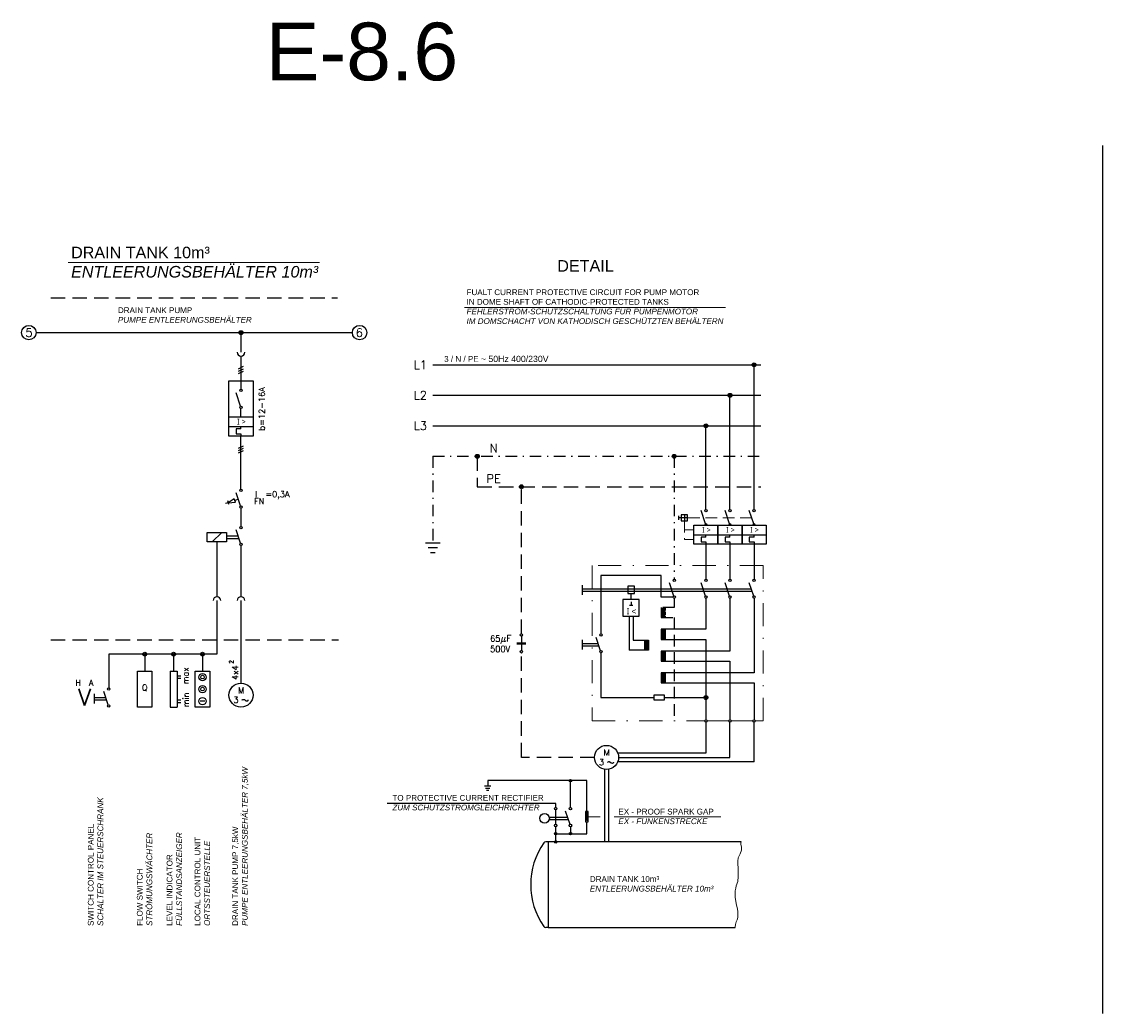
# Model space of a CAD drawing. Header units: millimetres. Extents: x 64 to 574, y 80 to 262.
# Tile 1 of 10: x 64 to 158, y 80 to 166. Entities that reach past the tile are written whole.
import ezdxf
from ezdxf.enums import TextEntityAlignment as Align

# ---------------------------------------------------------------- set-up
doc = ezdxf.new("R2010")
doc.units = ezdxf.units.MM
doc.linetypes.add('DASHDOT', pattern=[1, 0.5, -0.25, 0, -0.25])
doc.linetypes.add('HIDDEN', pattern=[0.375, 0.25, -0.125])
doc.styles.add('LBB3.5M1000', font='isocp.shx', dxfattribs={"height": 3.5})
doc.styles.add('ROMANS', font='ROMANS', dxfattribs={"height": 0.2})

msp = doc.modelspace()

# ---------------------------------------------------------------- hatches: boundary and pattern name
at = {"linetype": 'Continuous'}
h = msp.add_hatch(color=256, dxfattribs=at)
edge = h.paths.add_edge_path()
edge.add_arc((82.897, 139.308), 0.167, 0, 360)
h = msp.add_hatch(color=256, dxfattribs=at)
edge = h.paths.add_edge_path()
edge.add_arc((127.379, 136.519), 0.167, 0, 360)
h = msp.add_hatch(color=256, dxfattribs=at)
edge = h.paths.add_edge_path()
edge.add_arc((125.293, 133.877), 0.167, 0, 360)
h = msp.add_hatch(color=256, dxfattribs=at)
edge = h.paths.add_edge_path()
edge.add_arc((123.208, 131.235), 0.167, 0, 360)
h = msp.add_hatch(color=256, dxfattribs=at)
edge = h.paths.add_edge_path()
edge.add_arc((103.386, 128.593), 0.167, 0, 360)
h = msp.add_hatch(color=256, dxfattribs=at)
edge = h.paths.add_edge_path()
edge.add_arc((120.457, 128.593), 0.167, 0, 360)
h = msp.add_hatch(color=256, dxfattribs=at)
edge = h.paths.add_edge_path()
edge.add_arc((107.211, 125.951), 0.167, 0, 360)
h = msp.add_hatch(color=256)
h.dxf.hatch_style = 1
h.paths.add_polyline_path([(119.68, 115.48), (119.338, 115.48), (119.338, 114.609), (119.68, 114.609)])
h = msp.add_hatch(color=256)
h.dxf.hatch_style = 1
h.paths.add_polyline_path([(119.68, 113.597), (119.338, 113.597), (119.338, 112.727), (119.68, 112.727)])
h = msp.add_hatch(color=256)
h.dxf.hatch_style = 1
h.paths.add_polyline_path([(117.885, 112.656), (118.228, 112.656), (118.228, 111.785), (117.885, 111.785)])
h = msp.add_hatch(color=256)
h.dxf.hatch_style = 1
h.paths.add_polyline_path([(119.68, 111.715), (119.338, 111.715), (119.338, 110.844), (119.68, 110.844)])
h = msp.add_hatch(color=256)
h.dxf.hatch_style = 1
h.paths.add_polyline_path([(119.68, 109.833), (119.338, 109.833), (119.338, 108.962), (119.68, 108.962)])
h = msp.add_hatch(color=256, dxfattribs=at)
edge = h.paths.add_edge_path()
edge.add_arc((123.208, 107.683), 0.167, 0, 360)
h = msp.add_hatch(color=256, dxfattribs=at)
h.dxf.hatch_style = 1
edge = h.paths.add_edge_path()
edge.add_arc((111.463, 100.482), 0.104, 0, 360)
h = msp.add_hatch(color=256, dxfattribs=at)
h.dxf.hatch_style = 1
h.paths.add_polyline_path([(112.882, 97.021), (112.955, 97.147), (112.809, 97.147)])
h = msp.add_hatch(color=256, dxfattribs=at)
h.dxf.hatch_style = 1
edge = h.paths.add_edge_path()
edge.add_arc((110.185, 95.877), 0.104, 0, 360)
h = msp.add_hatch(color=256, dxfattribs=at)
h.dxf.hatch_style = 1
edge = h.paths.add_edge_path()
edge.add_arc((111.463, 95.877), 0.104, 0, 360)
h = msp.add_hatch(color=256)
h.dxf.hatch_style = 1
edge = h.paths.add_edge_path()
edge.add_arc((110.185, 95.179), 0.104, 0, 360)

# ---------------------------------------------------------------- linework, layer by layer
at = {"color": 1}
msp.add_line((157.579, 155.527), (157.579, 80.315), dxfattribs=at)
at = {"linetype": 'Continuous', "lineweight": 15}
for p, q in [((67.915, 145.392), (89.718, 145.392)), ((102.278, 141.492), (124.9, 141.492)), ((113.009, 97.361), (114.028, 97.361)), ((115.238, 97.361), (124.487, 97.361))]:
    msp.add_line(p, q, dxfattribs=at)
at = {"linetype": 'HIDDEN', "ltscale": 5}
for p, q in [((66.405, 142.324), (91.279, 142.324)), ((103.386, 128.593), (103.386, 125.951)), ((103.386, 125.951), (127.974, 125.951)), ((107.211, 113.212), (107.211, 125.951)), ((66.405, 112.699), (91.362, 112.699)), ((107.211, 102.499), (107.211, 111.544)), ((113.549, 102.499), (107.211, 102.499))]:
    msp.add_line(p, q, dxfattribs=at)
at = {"linetype": 'Continuous'}
for p, q in [((65.13, 139.308), (92.555, 139.308)), ((127.379, 123.987), (127.379, 136.519)), ((125.293, 123.987), (125.293, 133.877)), ((123.208, 123.987), (123.208, 131.235)), ((81.85, 124.415), (81.746, 124.728)), ((82.312, 124.917), (81.798, 124.572)), ((82.416, 124.604), (82.312, 124.917)), ((82.671, 124.863), (82.364, 124.76)), ((82.864, 124.287), (82.479, 125.439)), ((81.798, 124.572), (81.56, 124.492)), ((81.798, 124.572), (82.416, 124.604)), ((123.175, 122.731), (122.791, 123.883)), ((125.26, 122.731), (124.876, 123.883)), ((127.346, 122.731), (126.962, 123.883)), ((79.977, 121.998), (81.645, 121.998)), ((79.977, 121.164), (79.977, 121.998)), ((80.394, 121.164), (81.228, 121.998)), ((81.645, 121.998), (81.645, 121.164)), ((82.864, 121.054), (82.479, 122.206)), ((81.645, 121.164), (79.977, 121.164)), ((80.811, 121.164), (80.811, 116.414)), ((81.645, 121.685), (82.653, 121.685)), ((81.645, 121.476), (82.723, 121.476)), ((82.897, 120.851), (82.897, 116.414)), ((119.338, 118.268), (114.105, 118.268)), ((114.105, 118.268), (114.105, 113.212)), ((119.338, 116.385), (119.338, 118.268)), ((112.468, 117.428), (112.468, 116.594)), ((120.424, 116.484), (120.04, 117.637)), ((123.175, 116.484), (122.791, 117.637)), ((125.26, 116.484), (124.876, 117.637)), ((127.346, 116.484), (126.962, 117.637)), ((112.468, 117.115), (127.136, 117.115)), ((112.468, 116.907), (127.205, 116.907)), ((116.723, 116.192), (116.723, 116.707)), ((120.353, 116.385), (119.338, 116.385)), ((123.208, 116.281), (123.208, 113.597)), ((125.293, 116.281), (125.293, 111.715)), ((127.379, 116.281), (127.379, 109.833)), ((80.811, 116.081), (80.811, 111.439)), ((82.897, 116.081), (82.897, 108.936)), ((116.574, 115.694), (116.873, 115.694)), ((116.723, 115.982), (116.723, 115.694)), ((116.54, 114.75), (116.54, 111.785)), ((116.907, 114.75), (116.907, 112.656)), ((123.208, 113.597), (119.338, 113.597)), ((119.338, 113.597), (119.338, 112.727)), ((119.68, 113.597), (119.68, 112.727)), ((107.211, 113.004), (107.211, 112.424)), ((112.468, 112.691), (112.468, 111.857)), ((114.072, 111.747), (113.688, 112.899)), ((116.907, 112.656), (118.228, 112.656)), ((117.885, 112.656), (117.885, 111.785)), ((118.228, 112.656), (118.228, 111.785)), ((119.338, 112.727), (123.208, 112.727)), ((123.208, 112.727), (123.208, 105.767)), ((106.826, 112.424), (107.596, 112.424)), ((106.826, 112.332), (107.596, 112.332)), ((107.211, 112.332), (107.211, 111.752)), ((112.468, 112.378), (113.861, 112.378)), ((112.468, 112.169), (113.931, 112.169)), ((114.105, 111.544), (114.105, 107.683)), ((118.228, 111.785), (116.54, 111.785)), ((125.293, 111.715), (119.338, 111.715)), ((119.338, 111.715), (119.338, 110.844)), ((119.68, 111.715), (119.68, 110.844)), ((80.811, 111.439), (71.426, 111.439)), ((71.426, 111.439), (71.426, 108.519)), ((74.554, 111.439), (74.554, 109.979)), ((77.057, 111.439), (77.057, 109.979)), ((79.56, 111.439), (79.56, 109.979)), ((119.338, 110.844), (125.293, 110.844)), ((125.293, 110.844), (125.293, 105.767)), ((73.928, 109.979), (75.18, 109.979)), ((73.928, 106.85), (73.928, 109.979)), ((75.18, 109.979), (75.18, 106.85)), ((76.744, 109.979), (76.744, 106.85)), ((76.744, 109.979), (77.37, 109.979)), ((77.37, 109.979), (77.37, 106.85)), ((78.934, 109.979), (80.185, 109.979)), ((78.934, 106.85), (78.934, 109.979)), ((80.185, 109.979), (80.185, 106.85)), ((127.379, 109.833), (119.338, 109.833)), ((119.338, 109.833), (119.338, 108.962)), ((119.68, 109.833), (119.68, 108.962)), ((77.37, 109.562), (77.682, 109.562)), ((77.37, 109.353), (77.682, 109.353)), ((119.338, 108.962), (127.379, 108.962)), ((127.379, 108.962), (127.379, 105.767)), ((70.174, 107.998), (70.174, 107.163)), ((71.393, 107.054), (71.008, 108.206)), ((70.174, 107.685), (71.182, 107.685)), ((70.174, 107.476), (71.252, 107.476)), ((75.18, 106.85), (73.928, 106.85)), ((76.744, 106.85), (77.37, 106.85)), ((77.37, 107.476), (77.682, 107.476)), ((77.37, 107.268), (77.682, 107.268)), ((80.185, 106.85), (78.934, 106.85)), ((79.769, 107.372), (79.348, 107.372)), ((114.105, 107.683), (118.686, 107.683)), ((119.615, 107.683), (123.208, 107.683)), ((123.208, 105.559), (123.208, 102.876)), ((125.293, 102.499), (125.293, 105.559)), ((127.379, 102.122), (127.379, 105.559)), ((123.208, 102.876), (115.565, 102.876)), ((115.635, 102.499), (125.293, 102.499)), ((114.425, 101.47), (114.425, 95.179)), ((114.76, 101.47), (114.76, 95.179)), ((127.379, 102.122), (115.565, 102.122)), ((112.882, 100.482), (104.287, 100.482)), ((104.287, 100.482), (104.287, 100.031)), ((111.463, 98.16), (111.463, 100.482)), ((112.882, 97.021), (112.882, 100.482)), ((110.185, 98.51), (95.578, 98.51)), ((110.185, 98.16), (110.185, 98.51)), ((110.185, 96.7), (110.185, 97.951)), ((111.43, 96.694), (111.046, 97.847)), ((109.619, 97.325), (111.219, 97.325)), ((109.619, 97.117), (111.289, 97.117)), ((112.882, 95.877), (112.882, 96.902)), ((110.185, 95.179), (110.185, 96.491)), ((110.185, 95.877), (112.882, 95.877)), ((111.463, 96.491), (111.463, 95.877)), ((109.515, 95.179), (109.313, 95.179)), ((109.515, 87.757), (109.313, 87.757))]:
    msp.add_line(p, q, dxfattribs=at)
at = {"color": 7, "linetype": 'Continuous'}
for p, q in [((82.897, 139.308), (82.897, 137.608)), ((82.897, 137.275), (82.897, 134.407)), ((82.688, 136.18), (83.105, 136.389)), ((82.688, 135.971), (83.105, 136.18)), ((82.688, 135.763), (83.105, 135.971)), ((81.854, 135.137), (83.939, 135.137)), ((81.854, 130.34), (81.854, 135.137)), ((83.939, 135.137), (83.939, 130.34)), ((82.864, 132.942), (82.479, 134.094)), ((82.897, 132.009), (82.897, 132.739)), ((81.854, 132.009), (83.939, 132.009)), ((81.854, 131.175), (83.939, 131.175)), ((83.939, 130.34), (81.854, 130.34)), ((82.897, 130.966), (82.479, 130.966)), ((82.479, 130.966), (82.479, 130.549)), ((82.479, 130.549), (82.897, 130.549)), ((82.897, 130.966), (82.897, 131.175)), ((82.897, 130.549), (82.897, 130.34)), ((82.897, 125.752), (82.897, 130.34)), ((82.688, 129.297), (83.105, 129.506)), ((82.688, 129.089), (83.105, 129.297)), ((82.688, 128.88), (83.105, 129.089)), ((82.897, 124.083), (82.897, 122.519)), ((120.825, 123.429), (120.825, 123.086)), ((121.605, 123.258), (120.825, 123.258)), ((121.335, 123.518), (121.335, 122.997)), ((98.904, 121.09), (100.155, 121.09)), ((122.165, 121.798), (124.251, 121.798)), ((123.208, 121.589), (122.791, 121.589)), ((122.791, 121.589), (122.791, 121.172)), ((122.791, 121.172), (123.208, 121.172)), ((123.208, 121.589), (123.208, 121.798)), ((123.208, 121.172), (123.208, 120.963)), ((123.208, 120.963), (123.208, 117.949)), ((124.251, 121.798), (126.336, 121.798)), ((125.293, 121.589), (124.876, 121.589)), ((124.876, 121.589), (124.876, 121.172)), ((124.876, 121.172), (125.293, 121.172)), ((125.293, 121.589), (125.293, 121.798)), ((125.293, 121.172), (125.293, 120.963)), ((125.293, 120.963), (125.293, 117.949)), ((126.336, 121.798), (128.422, 121.798)), ((127.379, 121.589), (126.962, 121.589)), ((126.962, 121.589), (126.962, 121.172)), ((126.962, 121.172), (127.379, 121.172)), ((127.379, 121.589), (127.379, 121.798)), ((127.379, 121.172), (127.379, 120.963)), ((127.379, 120.963), (127.379, 117.949)), ((99.112, 120.673), (99.947, 120.673)), ((99.321, 120.255), (99.738, 120.255)), ((104.007, 100.031), (104.568, 100.031)), ((104.1, 99.844), (104.475, 99.844)), ((104.194, 99.657), (104.381, 99.657))]:
    msp.add_line(p, q, dxfattribs=at)
at = {"linetype": 'Continuous', "ltscale": 5}
for p, q in [((99.53, 136.519), (127.974, 136.519)), ((99.53, 133.877), (127.974, 133.877)), ((99.53, 131.235), (127.974, 131.235))]:
    msp.add_line(p, q, dxfattribs=at)
at = {"linetype": 'DASHDOT', "ltscale": 2}
for q in [(99.53, 121.09), (127.974, 128.593)]:
    msp.add_line((99.53, 128.593), q, dxfattribs=at)
at = {"color": 7, "linetype": 'DASHDOT', "ltscale": 2}
msp.add_line((120.457, 128.593), (120.457, 117.949), dxfattribs=at)
at = {"linetype": 'HIDDEN', "lineweight": 18, "ltscale": 4}
for p, q in [((121.335, 122.997), (121.335, 121.38)), ((127.17, 123.258), (121.605, 123.258)), ((122.165, 122.215), (121.335, 122.215)), ((121.335, 121.38), (122.165, 121.38))]:
    msp.add_line(p, q, dxfattribs=at)
at = {"linetype": 'HIDDEN', "ltscale": 4}
for p, q in [((120.457, 116.281), (120.457, 115.48)), ((120.457, 115.48), (119.338, 115.48)), ((119.338, 115.48), (119.338, 114.609)), ((119.338, 114.609), (120.457, 114.609)), ((120.457, 114.609), (120.457, 105.663))]:
    msp.add_line(p, q, dxfattribs=at)
at = {"linetype": 'HIDDEN'}
msp.add_line((119.68, 115.48), (119.68, 114.609), dxfattribs=at)
at = {"color": 7, "linetype": 'Continuous'}
for points in [[(121.605, 123.518), (121.066, 123.518), (121.066, 122.997), (121.605, 122.997)], [(122.165, 122.632), (124.251, 122.632), (124.251, 120.963), (122.165, 120.963)], [(124.251, 122.632), (126.336, 122.632), (126.336, 120.963), (124.251, 120.963)], [(126.336, 122.632), (128.422, 122.632), (128.422, 120.963), (126.336, 120.963)]]:
    msp.add_lwpolyline(points, close=True, dxfattribs=at)
at = {"linetype": 'DASHDOT', "lineweight": 15, "ltscale": 4}
for points in [[(127.483, 105.663), (128.157, 105.663), (128.157, 119.133), (113.33, 119.133), (113.33, 105.663), (123.103, 105.663)], [(123.312, 105.663), (125.189, 105.663)], [(125.398, 105.663), (127.275, 105.663)]]:
    msp.add_lwpolyline(points, dxfattribs=at)
at = {"linetype": 'Continuous'}
for points in [[(116.433, 116.707), (117.014, 116.707), (117.014, 117.325), (116.433, 117.325)], [(117.429, 116.192), (116.017, 116.192), (116.017, 114.75), (117.429, 114.75)], [(118.686, 107.489), (119.615, 107.489), (119.615, 107.877), (118.686, 107.877)], [(112.754, 96.902), (113.009, 96.902), (113.009, 97.821), (112.754, 97.821)], [(112.882, 97.021), (112.955, 97.147), (112.809, 97.147)]]:
    msp.add_lwpolyline(points, close=True, dxfattribs=at)
for points in [[(83.002, 107.447), (83.003, 107.476), (83.045, 107.509), (83.106, 107.526), (83.128, 107.526), (83.194, 107.514), (83.308, 107.414), (83.371, 107.395), (83.421, 107.394), (83.484, 107.413), (83.52, 107.437), (83.522, 107.476)], [(114.698, 102.053), (114.699, 102.082), (114.741, 102.115), (114.801, 102.131), (114.824, 102.131), (114.889, 102.119), (115.004, 102.019), (115.066, 102.001), (115.117, 102), (115.179, 102.018), (115.216, 102.043), (115.218, 102.082)], [(126.258, 95.179), (109.515, 95.179), (109.515, 87.757), (125.743, 87.757)]]:
    msp.add_lwpolyline(points, dxfattribs=at)
at = {"linetype": 'Continuous', "lineweight": 15}
msp.add_lwpolyline([(126.258, 95.179), (126.219, 95.09), (126.219, 94.965), (126.294, 94.714), (126.294, 94.463), (126.169, 94.138), (125.994, 93.787), (125.969, 93.511), (125.969, 93.211), (125.994, 92.96), (125.994, 92.559), (125.994, 92.183), (125.969, 91.732), (125.843, 91.356), (125.793, 91.156), (125.743, 90.93), (125.743, 90.63), (125.743, 90.379), (125.793, 90.003), (125.868, 89.678), (125.919, 89.502), (125.969, 89.177), (125.969, 88.726), (125.969, 88.625), (125.919, 88.425), (125.818, 88.249), (125.768, 88.024), (125.743, 87.824), (125.743, 87.757)], dxfattribs=at)
at = {"color": 7, "linetype": 'Continuous'}
for centre, radius in [((64.504, 139.308), 0.626), ((93.181, 139.308), 0.626), ((82.897, 139.308), 0.167), ((127.379, 136.519), 0.167), ((82.897, 134.303), 0.104), ((125.293, 133.877), 0.167), ((82.897, 132.843), 0.104), ((123.208, 131.235), 0.167), ((103.386, 128.593), 0.167), ((120.457, 128.593), 0.167), ((82.897, 125.648), 0.104), ((107.211, 125.951), 0.167), ((82.897, 124.188), 0.104), ((123.208, 123.883), 0.104), ((125.293, 123.883), 0.104), ((127.379, 123.883), 0.104), ((82.897, 122.415), 0.104), ((82.897, 120.955), 0.104), ((120.457, 117.845), 0.104), ((123.208, 117.845), 0.104), ((125.293, 117.845), 0.104), ((127.379, 117.845), 0.104), ((120.457, 116.385), 0.104), ((123.208, 116.385), 0.104), ((125.293, 116.385), 0.104), ((127.379, 116.385), 0.104), ((107.211, 113.108), 0.104), ((114.105, 113.108), 0.104), ((107.211, 111.648), 0.104), ((114.105, 111.648), 0.104), ((71.426, 108.415), 0.104), ((123.208, 107.683), 0.167), ((71.426, 106.955), 0.104), ((123.208, 105.663), 0.104), ((125.293, 105.663), 0.104), ((127.379, 105.663), 0.104), ((110.185, 98.055), 0.104), ((111.463, 98.055), 0.104), ((110.185, 96.596), 0.104), ((111.463, 96.596), 0.104), ((110.185, 95.179), 0.104)]:
    msp.add_circle(centre, radius, dxfattribs=at)
at = {"linetype": 'Continuous'}
for centre, radius in [((74.554, 111.439), 0.167), ((74.554, 111.439), 0.0834), ((77.057, 111.439), 0.167), ((77.057, 111.439), 0.0834), ((79.56, 111.439), 0.167), ((79.56, 111.439), 0.0834), ((79.56, 109.457), 0.313), ((79.56, 108.415), 0.313), ((79.56, 109.457), 0.156), ((82.897, 107.893), 1.043), ((79.56, 108.415), 0.156), ((79.56, 107.372), 0.313), ((114.592, 102.499), 1.043), ((111.463, 100.482), 0.104), ((109.215, 97.221), 0.417), ((110.185, 95.877), 0.104), ((111.463, 95.877), 0.104)]:
    msp.add_circle(centre, radius, dxfattribs=at)
at = {"color": 7, "linetype": 'Continuous'}
for centre, radius, start, end in [((82.897, 137.608), 0.334, 180, 0), ((123.208, 122.632), 0.104, 0, 180), ((125.293, 122.632), 0.104, 0, 180), ((127.379, 122.632), 0.104, 0, 180), ((80.811, 116.081), 0.334, 0, 180), ((82.897, 116.081), 0.334, 0, 180)]:
    msp.add_arc(centre, radius, start, end, dxfattribs=at)
at = {"linetype": 'Continuous'}
for centre, radius, start, end in [((114.387, 91.468), 6.371, 145.31771, 214.68229), ((109.313, 94.979), 0.2, 90, 145.31771), ((109.313, 87.957), 0.2, 214.68229, 270)]:
    msp.add_arc(centre, radius, start, end, dxfattribs=at)

# ---------------------------------------------------------------- texts
at = {"color": 7, "linetype": 'Continuous', "style": 'ROMANS'}
for s, height, p in [('5', 0.73, (64.52, 139.308)), ('6', 0.73, (93.154, 139.308)), ('L1', 0.73, (98.444, 136.519)), ('L2', 0.73, (98.444, 133.877)), ('L3', 0.73, (98.444, 131.235)), ('N', 0.73, (104.805, 129.296)), ('PE', 0.73, (104.805, 126.655)), ('V', 1.467, (69.34, 107.72))]:
    msp.add_text(s, height=height, dxfattribs=at).set_placement(p, align=Align.MIDDLE)
at = {"linetype": 'Continuous', "style": 'ROMANS'}
msp.add_text('b=12-16A', height=0.5214, rotation=90, dxfattribs=at).set_placement((84.959, 132.697), align=Align.CENTER)
for s, height, p in [('I  =0,3A', 0.5214, (85.616, 125.224)), ('FN', 0.5214, (84.477, 124.698)), ('H', 0.521, (68.783, 108.973)), ('A', 0.521, (69.907, 108.973)), ('Q', 0.521, (74.556, 108.519)), ('3', 0.521, (82.459, 107.476)), ('M', 0.521, (82.909, 108.31)), ('M', 0.521, (114.604, 102.916)), ('3', 0.521, (114.154, 102.082))]:
    msp.add_text(s, height=height, dxfattribs=at).set_placement(p, align=Align.MIDDLE)
msp.add_text('2', height=0.375, rotation=90, dxfattribs=at).set_placement((81.882, 110.61), align=Align.TOP_LEFT)
for s, p in [('max', (78.1, 109.566)), ('min', (78.1, 107.48))]:
    msp.add_text(s, height=0.5214, rotation=90, dxfattribs=at).set_placement(p, align=Align.MIDDLE)
msp.add_text('4x4', height=0.5214, rotation=90, dxfattribs=at).set_placement((82.651, 109.202))
at = {"color": 1, "insert": (85.034, 166.17), "char_height": 5, "attachment_point": 1, "style": 'LBB3.5M1000'}
msp.add_mtext_dynamic_manual_height_columns('{\\fArial|b0|i0|c0|p34;E-8.6}', width=10.07857, gutter_width=17.5, heights=[0], dxfattribs=at)
at = {"attachment_point": 1, "style": 'LBB3.5M1000'}
for s, width, insert, char_height in [('{\\fArial|b0|i0|c0|p34;DRAIN TANK 10m³\\P\\fArial|b0|i1|c0|p34;ENTLEERUNGSBEHÄLTER 10m³}', 21.83835, (68.168, 146.752), 1), ('{\\fArial|b0|i0|c0|p34;DETAIL}', 4.98779, (110.321, 145.592), 1), ('{\\fArial|b0|i0|c0|p34;FUALT CURRENT PROTECTIVE CIRCUIT FOR PUMP MOTOR\\PIN DOME SHAFT OF CATHODIC-PROTECTED TANKS\\P\\fArial|b0|i1|c0|p34;FEHLERSTROM-SCHUTZSCHALTUNG FÜR PUMPENMOTOR\\PIM DOMSCHACHT VON KATHODISCH GESCHÜTZTEN BEHÄLTERN}', 22.83114, (102.454, 143.059), 0.5), ('{\\fArial|b0|i0|c0|p34;DRAIN TANK PUMP\\P\\fArial|b0|i1|c0|p34;PUMPE ENTLEERUNGSBEHÄLTER}', 12.42988, (72.229, 141.499), 0.5), ('\\A1;{\\fArial|b0|i0|c0|p34;3 / N / PE \\H1.0833x;~ 50Hz 400/230V\\H0.92311x; }', 68.03676, (100.512, 137.3), 0.5), ('{\\fSegoe UI|b0|i0|c0|p34;I > }', 1.0504, (82.555, 131.844), 0.5), ('{\\fSegoe UI|b0|i0|c0|p34;I > }', 1.0504, (122.866, 122.467), 0.5), ('{\\fSegoe UI|b0|i0|c0|p34;I > }', 1.0504, (124.952, 122.467), 0.5), ('{\\fSegoe UI|b0|i0|c0|p34;I > }', 1.0504, (127.038, 122.467), 0.5), ('{\\fSegoe UI|b0|i0|c0|p34;I\\fArial|b0|i0|c0|p34; <}', 0.98029, (116.344, 115.41), 0.5), ('{\\fArial|b0|i0|c0|p34;TO PROTECTIVE CURRENT RECTIFIER\\P\\fArial|b0|i1|c0|p34;ZUM SCHUTZSTROMGLEICHRICHTER}', 13.80996, (96.027, 99.242), 0.5), ('{\\fArial|b0|i0|c0|p34;EX - PROOF SPARK GAP\\P\\fArial|b0|i1|c0|p34;EX - FUNKENSTRECKE}', 13.80996, (115.619, 98.049), 0.5), ('{\\fArial|b0|i0|c0|p34;DRAIN TANK 10m³\\P\\fArial|b0|i1|c0|p34;ENTLEERUNGSBEHÄLTER 10m³}', 13.80996, (113.144, 92.209), 0.5)]:
    msp.add_mtext_dynamic_manual_height_columns(s, width=width, gutter_width=17.5, heights=[0], dxfattribs=dict(at, insert=insert, char_height=char_height))
at = {"linetype": 'Continuous', "insert": (104.495, 113.094), "char_height": 0.52141, "attachment_point": 1, "style": 'ROMANS'}
msp.add_mtext_dynamic_manual_height_columns('65{\\H1.0833x;µF\\H0.65385x;\\P\\H1.4118x;500V}', width=2.11565, gutter_width=17.5, heights=[0], dxfattribs=at)
at = {"char_height": 0.5, "attachment_point": 1, "rotation": 90, "style": 'LBB3.5M1000'}
for s, width, insert in [('{\\fArial|b0|i0|c0|p34;DRAIN TANK PUMP 7,5kW\\P\\fArial|b0|i1|c0|p34;PUMPE ENTLEERUNGSBEHÄLTER 7,5kW}', 14.21226, (82.144, 87.896)), ('{\\fArial|b0|i0|c0|p34;SWITCH CONTROL PANEL\\P\\fArial|b0|i1|c0|p34;SCHALTER IM STEUERSCHRANK}', 14.21226, (69.621, 87.896)), ('{\\fArial|b0|i0|c0|p34;FLOW SWITCH\\P\\fArial|b0|i1|c0|p34;STRÖMUNGSWÄCHTER}', 10.07857, (73.871, 87.896)), ('{\\fArial|b0|i0|c0|p34;LEVEL INDICATOR\\P\\fArial|b0|i1|c0|p34;FÜLLSTANDSANZEIGER}', 10.07857, (76.457, 87.896)), ('{\\fArial|b0|i0|c0|p34;LOCAL CONTROL UNIT\\P\\fArial|b0|i1|c0|p34;ORTSSTEUERSTELLE}', 13.72418, (78.877, 87.896))]:
    msp.add_mtext_dynamic_manual_height_columns(s, width=width, gutter_width=17.5, heights=[0], dxfattribs=dict(at, insert=insert))

doc.saveas('drawing.dxf')
